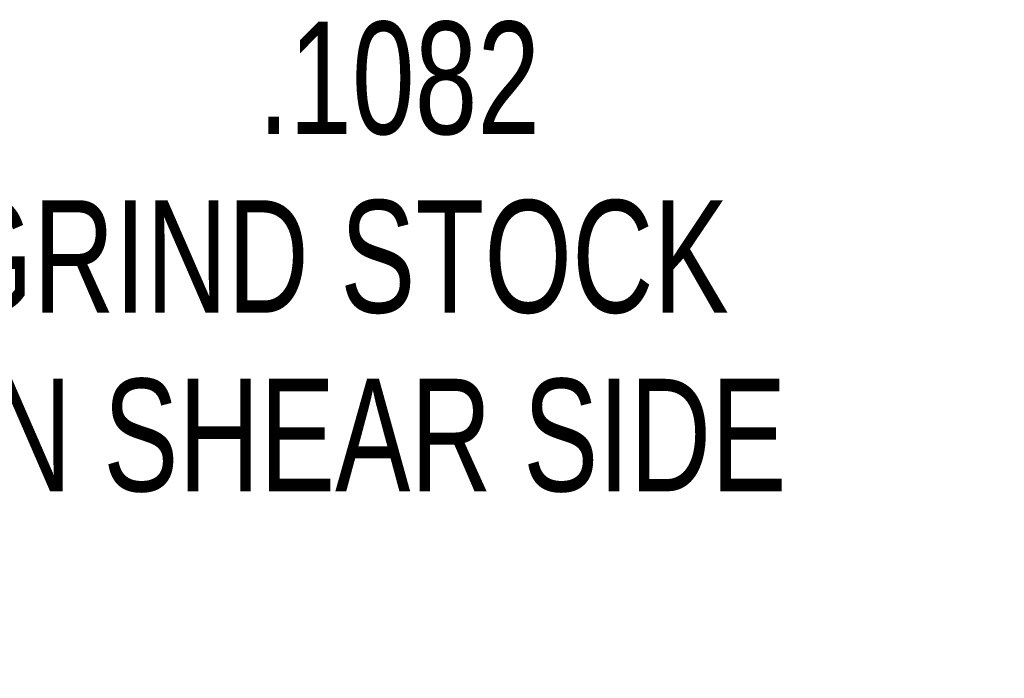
# Model space of a CAD drawing. Header units: inches. Extents: x 0.1 to 87.3, y 0.1 to 33.9.
# Tile 170 of 174: x 71.643 to 72.737, y 24.661 to 25.393. Entities that reach past the tile are written whole.
import ezdxf

# ---------------------------------------------------------------- set-up
doc = ezdxf.new("R2010")
doc.units = ezdxf.units.IN
doc.header["$MEASUREMENT"] = 0
doc.layers.add('NOTES', color=5, linetype='Continuous')
doc.styles.add('SLDTEXTSTYLE0', font='TXT', dxfattribs={"width": 0.75})
doc.dimstyles.new('SLDDIMSTYLE2', dxfattribs={"dimtxt": 0.125, "dimasz": 0.13, "dimexe": 0, "dimexo": 0.0625, "dimgap": 0.03125, "dimtad": 0, "dimtih": 1, "dimtoh": 1, "dimdec": 4, "dimrnd": 1e-09, "dimzin": 12, "dimdsep": 46, "dimtxsty": 'SLDTEXTSTYLE0', "dimsah": 1, "dimcen": 0.09, "dimadec": 0, "dimazin": 3, "dimtfac": 1, "dimtdec": 4, "dimtmove": 0, "dimatfit": 0, "dimfxl": 1, "dimfrac": 2, "dimtolj": 1, "dimtzin": 12, "dimarcsym": 0})

# ---------------------------------------------------------------- blocks, each defined once
blk = doc.blocks.new('_D_21')
at = {"layer": 'NOTES'}
for p, q in [((70.8766, 25.1306), (70.6266, 25.1306)), ((70.9848, 25.1306), (71.5125, 25.1306)), ((70.9848, 25.0814), (70.9848, 25.0056))]:
    blk.add_line(p, q, dxfattribs=at)
for points in [[(70.8766, 25.1306), (70.7466, 25.1506), (70.7466, 25.1106)], [(70.9848, 25.1306), (71.1148, 25.1106), (71.1148, 25.1506)]]:
    blk.add_solid(points, dxfattribs=at)
at = {"layer": 'NOTES', "char_height": 0.125, "attachment_point": 1, "style": 'SLDTEXTSTYLE0'}
for s, insert in [('.1082', (71.9073, 25.391)), ('GRIND STOCK', (71.56, 25.1926)), ('ON SHEAR SIDE', (71.5125, 24.9941))]:
    blk.add_mtext(s, dxfattribs=dict(at, insert=insert))

msp = doc.modelspace()

# ---------------------------------------------------------------- dimensions: what is measured, and where the dimension line sits
at = {"layer": 'NOTES'}
dim = msp.add_linear_dim(base=(70.98481, 25.13064), p1=(70.87659, 24.9394), p2=(70.98481, 25.13143), angle=359.99999, text='<>\\PGRIND STOCK\\PON SHEAR SIDE', dimstyle='SLDDIMSTYLE2', dxfattribs=at)
dim.commit()
dim.dimension.update_dxf_attribs({"geometry": '_D_21', "text_midpoint": (72.11515, 25.13064), "dimtype": 160})

doc.saveas('drawing.dxf')
